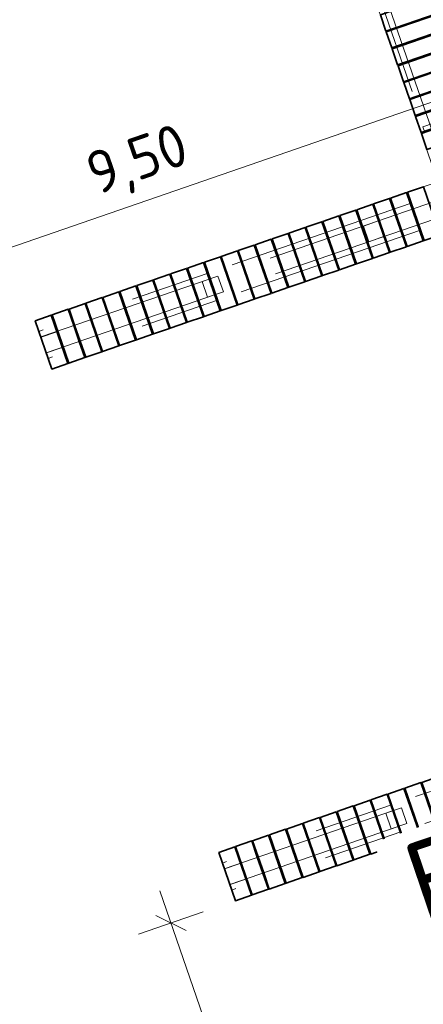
# Model space of a CAD drawing. Header units: metres. Extents: x 264779 to 275389, y 575281 to 580396.
# Tile 53 of 174: x 265274.65 to 265279.39, y 576991.29 to 577002.85. Entities that reach past the tile are written whole.
import ezdxf

# ---------------------------------------------------------------- set-up
doc = ezdxf.new("R2010")
doc.units = ezdxf.units.M
doc.linetypes.add('HIDDEN', pattern=[9.525, 6.35, -3.175])
for name, color, linetype, lineweight in [('N-WA-RI-DETAIL1-G', 1, 'HIDDEN', 18), ('N-XX-AL-TOPOGRAFIE-G', 7, 'Continuous', 35), ('X-XX-AL-AANPIJLING-T25', 7, 'Continuous', 25), ('X-XX-AL-PROFIELLIJN-S', 7, 'Continuous', 25)]:
    doc.layers.add(name, color=color, linetype=linetype, lineweight=lineweight)
doc.layers.add('X-XX-AL-HULPLAAG-G', color=6, linetype='Continuous', lineweight=18, plot=False)
doc.styles.add('NLCS-ISO', font='NLCS-ISO.ttf')
doc.styles.add('NLCS-ISO-ANNOTATIVE-T25', font='NLCS-ISO.ttf', dxfattribs={"height": 2.5})
doc.dimstyles.new('NLCS-ANNOTATIVE-T25-SCHRAP', dxfattribs={"dimtxt": 2.5, "dimasz": 1.4, "dimexe": 2, "dimexo": 2, "dimgap": 0.7, "dimtad": 1, "dimzin": 0, "dimtxsty": 'NLCS-ISO-ANNOTATIVE-T25', "dimblk": 'OBLIQUE', "dimcen": 2.5, "dimdle": 2, "dimclrd": 256, "dimclre": 256, "dimclrt": 256, "dimadec": 1, "dimazin": 0, "dimtfac": 1, "dimtofl": 0, "dimtmove": 1, "dimatfit": 0, "dimldrblk": 'OBLIQUE', "dimfxl": 2, "dimfxlon": 1, "dimtfillclr": 256, "dimtolj": 1, "dimtzin": 0, "dimlwd": 18, "dimlwe": 18, "dimarcsym": 0})

# ---------------------------------------------------------------- blocks, each defined once
blk = doc.blocks.new('_Oblique')
at = {"color": 0, "linetype": 'ByBlock', "lineweight": -2}
blk.add_line((-0.5, -0.5), (0.5, 0.5), dxfattribs=at)
blk = doc.blocks.new('*D22')
at = {"layer": 'Defpoints', "color": 0, "transparency": 16777216}
for p in [(265280.679, 577002.294), (265274.282, 576991.719), (265284.958, 576989.903)]:
    blk.add_point(p, dxfattribs=at)
at = {"layer": 'X-XX-AL-AANPIJLING-T25', "lineweight": 18, "transparency": 16777216}
for p, q in [((265280.809, 577001.916), (265280.548, 577002.672)), ((265271.322, 576999.062), (265281.057, 577002.424)), ((265271.831, 576998.815), (265271.57, 576999.571))]:
    blk.add_line(p, q, dxfattribs=at)
at = {"layer": 'X-XX-AL-AANPIJLING-T25', "lineweight": 18, "transparency": 16777216, "xscale": 0.28, "yscale": 0.28, "zscale": 0.28}
for p, rotation in [((265280.679, 577002.294), 19.05492901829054), ((265271.7, 576999.193), 199.0549290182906)]:
    blk.add_blockref('_Oblique', p, dxfattribs=dict(at, rotation=rotation))
at = {"layer": 'X-XX-AL-AANPIJLING-T25', "transparency": 16777216, "insert": (265276.046, 577001.159), "char_height": 0.5, "attachment_point": 5, "rotation": 19.0549, "style": 'NLCS-ISO-ANNOTATIVE-T25', "bg_fill": 3, "box_fill_scale": 1.1, "bg_fill_color": 256, "bg_fill_true_color": 13158600, "bg_fill_transparency": 0}
blk.add_mtext('\\A1;9,50', dxfattribs=at)
blk = doc.blocks.new('*U100')
at = {"insert": (-4.777, -5.213), "char_height": 5, "attachment_point": 2, "rotation": 359.67775, "style": 'NLCS-ISO', "bg_fill": 3, "box_fill_scale": 1.15, "bg_fill_color": 256, "bg_fill_transparency": 0}
blk.add_mtext('B', dxfattribs=at)
blk = doc.blocks.new('*D215')
at = {"layer": 'Defpoints', "color": 0, "transparency": 16777216}
for p in [(265281.909, 576994.14), (265283.54, 576989.414), (265278.058, 576987.522)]:
    blk.add_point(p, dxfattribs=at)
at = {"layer": 'X-XX-AL-AANPIJLING-T25', "lineweight": 18, "transparency": 16777216}
for p, q in [((265276.296, 576992.626), (265278.188, 576987.143)), ((265276.805, 576992.378), (265276.048, 576992.117)), ((265278.436, 576987.652), (265277.68, 576987.391))]:
    blk.add_line(p, q, dxfattribs=at)
at = {"layer": 'X-XX-AL-AANPIJLING-T25', "lineweight": 18, "transparency": 16777216, "xscale": 0.28, "yscale": 0.28, "zscale": 0.28}
for p, rotation in [((265276.427, 576992.248), 109.0405523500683), ((265278.058, 576987.522), 289.0405523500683)]:
    blk.add_blockref('_Oblique', p, dxfattribs=dict(at, rotation=rotation))
at = {"layer": 'X-XX-AL-AANPIJLING-T25', "transparency": 16777216, "insert": (265276.826, 576989.741), "char_height": 0.5, "attachment_point": 5, "rotation": 109.0406, "style": 'NLCS-ISO-ANNOTATIVE-T25', "bg_fill": 3, "box_fill_scale": 1.1, "bg_fill_color": 256, "bg_fill_true_color": 13158600, "bg_fill_transparency": 0}
blk.add_mtext('\\A1;5,00', dxfattribs=at)

msp = doc.modelspace()

# ---------------------------------------------------------------- linework, layer by layer
at = {"layer": 'N-WA-RI-DETAIL1-G', "ltscale": 0.35, "flags": 128}
for points in [[(265278.865, 577003.351), (265280.173, 576999.571), (265280.107, 576999.548), (265278.799, 577003.329)], [(265279.405, 577001.525), (265279.382, 577001.591), (265280.705, 577002.049), (265280.728, 577001.982)], [(265279.691, 577000.772), (265276.886, 576999.807), (265276.863, 576999.873), (265279.669, 577000.838)], [(265279.755, 577000.587), (265276.949, 576999.622), (265276.972, 576999.556), (265279.778, 577000.521)], [(265278.685, 577000.425), (265278.869, 577000.489), (265278.933, 577000.305), (265278.749, 577000.241)], [(265276.886, 576999.807), (265274.9, 576999.124), (265274.877, 576999.19), (265276.863, 576999.873)], [(265276.794, 576999.775), (265276.978, 576999.838), (265277.042, 576999.654), (265276.857, 576999.59)], [(265276.949, 576999.622), (265274.964, 576998.939), (265274.986, 576998.873), (265276.972, 576999.556)], [(265274.903, 576999.122), (265275.087, 576999.186), (265275.151, 576999.002), (265274.967, 576998.938)], [(265281.845, 576994.533), (265279.039, 576993.568), (265279.016, 576993.634), (265281.822, 576994.599)], [(265281.908, 576994.348), (265279.103, 576993.383), (265279.125, 576993.317), (265281.931, 576994.282)], [(265279.039, 576993.568), (265277.053, 576992.885), (265277.03, 576992.951), (265279.016, 576993.634)], [(265278.947, 576993.536), (265279.131, 576993.599), (265279.195, 576993.415), (265279.01, 576993.351)], [(265279.103, 576993.383), (265277.117, 576992.7), (265277.14, 576992.634), (265279.125, 576993.317)], [(265277.056, 576992.883), (265277.241, 576992.947), (265277.304, 576992.763), (265277.12, 576992.699)]]:
    msp.add_lwpolyline(points, close=True, dxfattribs=at)
at = {"layer": 'N-XX-AL-TOPOGRAFIE-G', "flags": 128}
for points in [[(265278.885, 577002.903), (265278.95, 577002.714), (265280.368, 577003.203), (265280.303, 577003.392)], [(265278.954, 577002.704), (265279.019, 577002.515), (265280.437, 577003.005), (265280.372, 577003.194)], [(265279.022, 577002.506), (265279.087, 577002.317), (265280.505, 577002.806), (265280.44, 577002.995)], [(265279.091, 577002.307), (265279.156, 577002.118), (265280.574, 577002.608), (265280.509, 577002.797)], [(265279.159, 577002.109), (265279.224, 577001.92), (265280.642, 577002.409), (265280.577, 577002.598)], [(265279.228, 577001.91), (265279.293, 577001.721), (265280.711, 577002.211), (265280.646, 577002.4)], [(265279.296, 577001.712), (265279.361, 577001.523), (265280.779, 577002.012), (265280.714, 577002.201)], [(265279.365, 577001.513), (265279.43, 577001.324), (265280.848, 577001.814), (265280.783, 577002.003)], [(265279.003, 577000.754), (265279.192, 577000.819), (265279.387, 577000.252), (265279.198, 577000.187)], [(265279.201, 577000.822), (265279.39, 577000.887), (265279.586, 577000.32), (265279.397, 577000.255)], [(265278.606, 577000.617), (265278.795, 577000.682), (265278.99, 577000.115), (265278.801, 577000.05)], [(265278.804, 577000.685), (265278.993, 577000.75), (265279.189, 577000.183), (265279, 577000.118)], [(265278.407, 577000.548), (265278.596, 577000.613), (265278.792, 577000.046), (265278.603, 576999.981)], [(265278.01, 577000.411), (265278.199, 577000.476), (265278.395, 576999.909), (265278.206, 576999.844)], [(265278.209, 577000.48), (265278.398, 577000.545), (265278.593, 576999.978), (265278.404, 576999.912)], [(265277.613, 577000.274), (265277.802, 577000.339), (265277.998, 576999.772), (265277.809, 576999.707)], [(265277.812, 577000.343), (265278.001, 577000.408), (265278.196, 576999.841), (265278.007, 576999.775)], [(265277.415, 577000.206), (265277.604, 577000.271), (265277.799, 576999.704), (265277.61, 576999.638)], [(265277.018, 577000.069), (265277.207, 577000.134), (265277.402, 576999.567), (265277.213, 576999.501)], [(265277.216, 577000.137), (265277.405, 577000.202), (265277.601, 576999.635), (265277.412, 576999.57)], [(265276.621, 576999.932), (265276.81, 576999.997), (265277.005, 576999.43), (265276.816, 576999.364)], [(265276.819, 577000), (265277.008, 577000.065), (265277.204, 576999.498), (265277.015, 576999.433)], [(265276.422, 576999.863), (265276.611, 576999.928), (265276.807, 576999.361), (265276.618, 576999.296)], [(265276.025, 576999.726), (265276.214, 576999.791), (265276.41, 576999.224), (265276.221, 576999.159)], [(265276.224, 576999.795), (265276.413, 576999.86), (265276.608, 576999.293), (265276.419, 576999.227)], [(265275.628, 576999.589), (265275.817, 576999.654), (265276.013, 576999.087), (265275.824, 576999.022)], [(265275.826, 576999.658), (265276.016, 576999.723), (265276.211, 576999.156), (265276.022, 576999.09)], [(265275.429, 576999.521), (265275.619, 576999.586), (265275.814, 576999.019), (265275.625, 576998.953)], [(265275.352, 576999.071), (265275.417, 576998.882), (265275.228, 576998.816), (265275.032, 576999.383), (265275.222, 576999.449), (265275.287, 576999.26)], [(265275.296, 576999.263), (265275.231, 576999.452), (265275.42, 576999.517), (265275.616, 576998.95), (265275.427, 576998.885), (265275.361, 576999.074)], [(265274.834, 576999.315), (265275.023, 576999.38), (265275.219, 576998.813), (265275.03, 576998.748)], [(265279.171, 576993.83), (265279.36, 576993.895), (265279.556, 576993.328), (265279.366, 576993.263)], [(265279.369, 576993.898), (265279.558, 576993.963), (265279.754, 576993.396), (265279.565, 576993.331)], [(265278.774, 576993.693), (265278.963, 576993.758), (265279.159, 576993.191), (265278.969, 576993.126)], [(265278.972, 576993.761), (265279.161, 576993.826), (265279.357, 576993.259), (265279.168, 576993.194)], [(265278.575, 576993.624), (265278.764, 576993.689), (265278.96, 576993.122), (265278.771, 576993.057)], [(265278.178, 576993.487), (265278.367, 576993.552), (265278.563, 576992.985), (265278.374, 576992.92)], [(265278.377, 576993.556), (265278.566, 576993.621), (265278.761, 576993.054), (265278.572, 576992.988)], [(265277.781, 576993.35), (265277.97, 576993.415), (265278.166, 576992.848), (265277.977, 576992.783)], [(265277.98, 576993.419), (265278.169, 576993.484), (265278.364, 576992.917), (265278.175, 576992.851)], [(265277.583, 576993.282), (265277.772, 576993.347), (265277.967, 576992.78), (265277.778, 576992.714)], [(265277.505, 576992.832), (265277.57, 576992.643), (265277.381, 576992.577), (265277.186, 576993.145), (265277.375, 576993.21), (265277.44, 576993.021)], [(265277.449, 576993.024), (265277.384, 576993.213), (265277.573, 576993.278), (265277.769, 576992.711), (265277.58, 576992.646), (265277.515, 576992.835)], [(265276.987, 576993.076), (265277.176, 576993.141), (265277.372, 576992.574), (265277.183, 576992.509)]]:
    msp.add_lwpolyline(points, close=True, dxfattribs=at)
at = {"layer": 'X-XX-AL-HULPLAAG-G', "flags": 128}
msp.add_lwpolyline([(265272.072, 577027.242), (265284.306, 576991.794), (265282.888, 576991.304), (265281.909, 576994.14), (265277.183, 576992.509), (265276.987, 576993.076), (265281.714, 576994.707), (265279.756, 577000.379), (265275.03, 576998.748), (265274.834, 576999.315), (265279.56, 577000.946), (265277.603, 577006.618)], dxfattribs=at)

# ---------------------------------------------------------------- next in the draw order: block references
at = {"layer": 'X-XX-AL-PROFIELLIJN-S', "xscale": 0.2, "yscale": 0.2, "zscale": 0.2, "rotation": 19.0885257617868}
msp.add_blockref('*U100', (265280.035, 576994.558), dxfattribs=at)

# ---------------------------------------------------------------- next in the draw order: dimensions: what is measured, and where the dimension line sits
at = {"layer": 'X-XX-AL-AANPIJLING-T25'}
dim = msp.add_linear_dim(base=(265280.679, 577002.294), p1=(265274.282, 576991.719), p2=(265284.958, 576989.903), angle=199.0549, dimstyle='NLCS-ANNOTATIVE-T25-SCHRAP', override={"dimtfill": 1}, dxfattribs=at)
dim.commit()
dim.dimension.update_dxf_attribs({"geometry": '*D22', "text_midpoint": (265276.046, 577001.159)})

# ---------------------------------------------------------------- next in the draw order: dimensions: what is measured, and where the dimension line sits
dim = msp.add_linear_dim(base=(265278.058, 576987.522), p1=(265281.909, 576994.14), p2=(265283.54, 576989.414), angle=289.0406, dimstyle='NLCS-ANNOTATIVE-T25-SCHRAP', override={"dimtad": 4, "dimtfill": 1}, dxfattribs=at)
dim.commit()
dim.dimension.update_dxf_attribs({"geometry": '*D215', "text_midpoint": (265276.826, 576989.741)})

doc.saveas('drawing.dxf')
